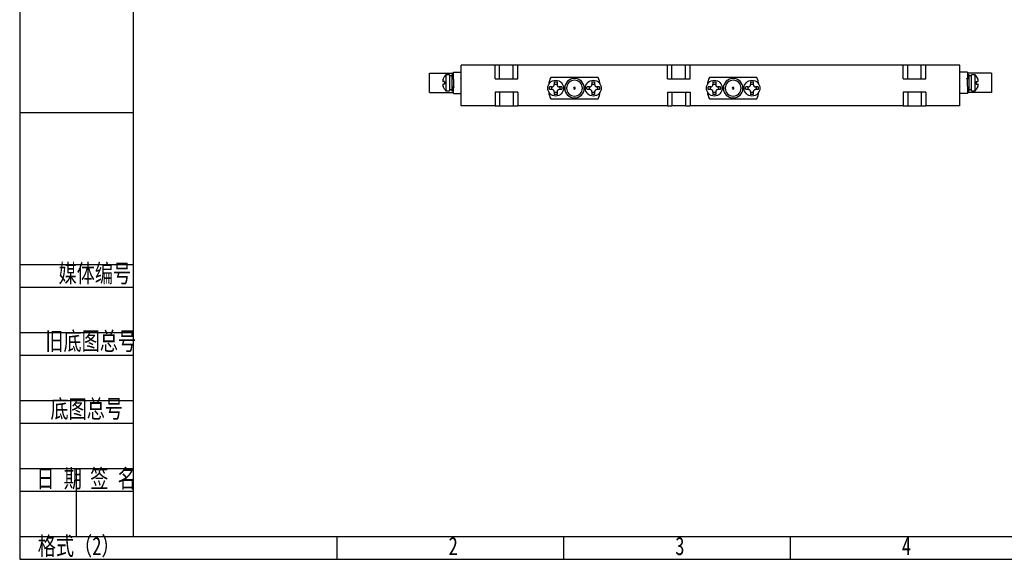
# Model space of a CAD drawing. Header units: millimetres. Extents: x 0 to 420, y 0 to 297.
# Tile 1 of 7: x 0 to 217, y 0 to 119. Entities that reach past the tile are written whole.
import ezdxf

# ---------------------------------------------------------------- set-up
doc = ezdxf.new("R2010")
doc.units = ezdxf.units.MM
for name, color, linetype in [('10', 7, 'Continuous'), ('5', 7, 'Continuous'), ('9', 7, 'Continuous'), ('图框文字', 7, 'Continuous')]:
    doc.layers.add(name, color=color, linetype=linetype)
doc.styles.add('SLDTEXTSTYLE0', font='hyswlongfangsong.ttf', dxfattribs={"bigfont": 'bigfont'})
doc.styles.add('SLDTEXTSTYLE1', font='hyswlongfangsong.ttf')

msp = doc.modelspace()

# ---------------------------------------------------------------- linework, layer by layer
at = {"color": 7, "linetype": 'Continuous', "lineweight": 25}
for p, q in [((97.37, 99.953), (97.37, 108.953)), ((104.87, 108.953), (97.37, 108.953)), ((104.87, 105.953), (104.87, 108.953)), ((105.87, 108.953), (104.87, 108.953)), ((105.87, 105.953), (105.87, 108.953)), ((108.87, 108.953), (105.87, 108.953)), ((108.87, 105.953), (108.87, 108.953)), ((109.87, 108.953), (108.87, 108.953)), ((109.87, 105.953), (109.87, 108.953)), ((142.87, 108.953), (109.87, 108.953)), ((109.87, 105.953), (109.87, 108.953)), ((142.87, 105.953), (142.87, 108.953)), ((143.87, 108.953), (142.87, 108.953)), ((143.87, 105.953), (143.87, 108.953)), ((146.87, 108.953), (143.87, 108.953)), ((146.87, 105.953), (146.87, 108.953)), ((147.87, 108.953), (146.87, 108.953)), ((147.87, 105.953), (147.87, 108.953)), ((194.87, 108.953), (147.87, 108.953)), ((147.87, 105.953), (147.87, 108.953)), ((147.87, 108.953), (147.87, 108.953)), ((194.87, 105.953), (194.87, 108.953)), ((195.87, 108.953), (194.87, 108.953)), ((195.87, 105.953), (195.87, 108.953)), ((198.87, 108.953), (195.87, 108.953)), ((198.87, 105.953), (198.87, 108.953)), ((199.87, 108.953), (198.87, 108.953)), ((199.87, 105.953), (199.87, 108.953)), ((207.37, 108.953), (199.87, 108.953)), ((199.87, 105.953), (199.87, 108.953)), ((199.87, 108.953), (199.87, 108.953)), ((207.37, 99.953), (207.37, 108.953)), ((90.37, 102.903), (90.37, 107.203)), ((90.37, 107.203), (95.67, 107.203)), ((93.409, 105.853), (93.732, 106.437)), ((94.77, 106.803), (93.97, 106.803)), ((93.97, 106.803), (93.97, 103.303)), ((94.77, 106.803), (94.77, 103.303)), ((95.32, 106.553), (94.77, 106.553)), ((95.67, 106.803), (95.32, 106.803)), ((95.32, 106.803), (95.32, 103.303)), ((95.67, 105.885), (95.67, 107.403)), ((95.67, 107.403), (97.37, 107.403)), ((209.07, 107.403), (207.37, 107.403)), ((209.07, 107.403), (209.07, 105.87)), ((214.37, 107.203), (209.07, 107.203)), ((209.42, 106.803), (209.07, 106.803)), ((209.42, 103.303), (209.42, 106.803)), ((209.97, 106.553), (209.42, 106.553)), ((210.77, 106.803), (209.97, 106.803)), ((209.97, 103.303), (209.97, 106.803)), ((210.77, 103.303), (210.77, 106.803)), ((211.008, 106.437), (211.009, 106.438)), ((211.008, 106.437), (211.331, 105.853)), ((214.37, 107.203), (214.37, 102.903)), ((93.732, 105.353), (93.409, 105.353)), ((93.732, 104.753), (93.409, 104.753)), ((93.732, 103.669), (93.409, 104.253)), ((95.67, 105.885), (95.67, 104.228)), ((95.718, 106.036), (95.71, 106.05)), ((104.87, 105.953), (109.87, 105.953)), ((109.87, 105.953), (109.87, 105.953)), ((127.618, 106.203), (117.122, 106.203)), ((117.92, 105.237), (117.92, 104.653)), ((117.92, 104.753), (118.52, 104.753)), ((118.52, 105.237), (118.52, 104.653)), ((126.22, 105.237), (126.22, 104.653)), ((126.22, 104.753), (126.82, 104.753)), ((126.82, 105.237), (126.82, 104.653)), ((142.87, 105.953), (147.87, 105.953)), ((147.87, 105.953), (147.87, 105.953)), ((162.618, 106.203), (152.122, 106.203)), ((152.92, 105.237), (152.92, 104.653)), ((152.92, 104.753), (153.52, 104.753)), ((153.52, 105.237), (153.52, 104.653)), ((161.22, 105.237), (161.22, 104.653)), ((161.22, 104.753), (161.82, 104.753)), ((161.82, 105.237), (161.82, 104.653)), ((194.87, 105.953), (199.87, 105.953)), ((199.87, 105.953), (199.87, 105.953)), ((209.07, 104.221), (209.07, 105.878)), ((211.008, 105.353), (211.331, 105.353)), ((211.008, 104.753), (211.331, 104.753)), ((211.331, 104.253), (211.008, 103.669)), ((90.37, 102.903), (95.67, 102.903)), ((93.732, 103.669), (93.731, 103.669)), ((93.97, 103.303), (94.77, 103.303)), ((94.77, 103.553), (95.32, 103.553)), ((95.32, 103.303), (95.67, 103.303)), ((95.67, 102.703), (95.67, 104.236)), ((95.67, 102.703), (97.37, 102.703)), ((109.87, 102.953), (104.87, 102.953)), ((104.87, 102.953), (104.87, 99.953)), ((105.87, 102.953), (105.87, 99.953)), ((108.87, 102.953), (108.87, 99.953)), ((109.87, 102.953), (109.87, 99.953)), ((109.87, 102.953), (109.87, 99.953)), ((109.87, 102.953), (109.87, 102.953)), ((117.42, 104.153), (116.836, 104.153)), ((117.42, 103.553), (116.836, 103.553)), ((117.32, 104.153), (117.32, 103.553)), ((117.92, 103.053), (117.92, 102.469)), ((117.92, 102.953), (118.52, 102.953)), ((118.52, 103.053), (118.52, 102.469)), ((119.604, 104.153), (119.02, 104.153)), ((119.604, 103.553), (119.02, 103.553)), ((119.12, 104.153), (119.12, 103.553)), ((125.72, 104.153), (125.136, 104.153)), ((125.72, 103.553), (125.136, 103.553)), ((125.62, 104.153), (125.62, 103.553)), ((126.22, 103.053), (126.22, 102.469)), ((126.22, 102.953), (126.82, 102.953)), ((126.82, 103.053), (126.82, 102.469)), ((127.904, 104.153), (127.32, 104.153)), ((127.904, 103.553), (127.32, 103.553)), ((127.42, 104.153), (127.42, 103.553)), ((142.87, 102.953), (147.87, 102.953)), ((142.87, 102.953), (142.87, 99.953)), ((143.87, 102.953), (143.87, 99.953)), ((146.87, 102.953), (146.87, 99.953)), ((147.87, 102.953), (147.87, 99.953)), ((147.87, 102.953), (147.87, 99.953)), ((147.87, 102.953), (147.87, 102.953)), ((152.42, 104.153), (151.836, 104.153)), ((152.42, 103.553), (151.836, 103.553)), ((152.32, 104.153), (152.32, 103.553)), ((152.92, 103.053), (152.92, 102.469)), ((152.92, 102.953), (153.52, 102.953)), ((153.52, 103.053), (153.52, 102.469)), ((154.604, 104.153), (154.02, 104.153)), ((154.604, 103.553), (154.02, 103.553)), ((154.12, 104.153), (154.12, 103.553)), ((160.72, 104.153), (160.136, 104.153)), ((160.72, 103.553), (160.136, 103.553)), ((160.62, 104.153), (160.62, 103.553)), ((161.22, 103.053), (161.22, 102.469)), ((161.22, 102.953), (161.82, 102.953)), ((161.82, 103.053), (161.82, 102.469)), ((162.904, 104.153), (162.32, 104.153)), ((162.904, 103.553), (162.32, 103.553)), ((162.42, 104.153), (162.42, 103.553)), ((199.87, 102.953), (194.87, 102.953)), ((194.87, 102.953), (194.87, 99.953)), ((195.87, 102.953), (195.87, 99.953)), ((198.87, 102.953), (198.87, 99.953)), ((199.87, 102.953), (199.87, 99.953)), ((199.87, 102.953), (199.87, 99.953)), ((199.87, 102.953), (199.87, 102.953)), ((209.07, 102.703), (207.37, 102.703)), ((209.022, 104.07), (209.03, 104.056)), ((209.07, 104.221), (209.07, 102.703)), ((209.07, 103.303), (209.42, 103.303)), ((214.37, 102.903), (209.07, 102.903)), ((209.42, 103.553), (209.97, 103.553)), ((209.97, 103.303), (210.77, 103.303)), ((104.87, 99.953), (97.37, 99.953)), ((104.87, 99.953), (105.87, 99.953)), ((105.87, 99.953), (108.87, 99.953)), ((108.87, 99.953), (109.87, 99.953)), ((142.87, 99.953), (109.87, 99.953)), ((109.87, 99.953), (109.87, 99.953)), ((117.122, 101.503), (127.618, 101.503)), ((142.87, 99.953), (143.87, 99.953)), ((146.87, 99.953), (143.87, 99.953)), ((146.87, 99.953), (147.87, 99.953)), ((194.87, 99.953), (147.87, 99.953)), ((147.87, 99.953), (147.87, 99.953)), ((152.122, 101.503), (162.618, 101.503)), ((194.87, 99.953), (195.87, 99.953)), ((195.87, 99.953), (198.87, 99.953)), ((198.87, 99.953), (199.87, 99.953)), ((207.37, 99.953), (199.87, 99.953)), ((199.87, 99.953), (199.87, 99.953))]:
    msp.add_line(p, q, dxfattribs=at)
for centre in [(118.22, 103.853), (126.52, 103.853), (153.22, 103.853), (161.52, 103.853)]:
    msp.add_circle(centre, 1.75, dxfattribs=at)
for centre, radius, start, end in [((98.296, 103.472), 5.46, 142.40156, 146.97349), ((206.444, 103.472), 5.46, 32.9874, 37.59844), ((122.37, 103.853), 5.75, 155.87708, 171.67825), ((122.37, 103.853), 2.15, 90, 270), ((122.37, 103.853), 1.75, 90, 270), ((122.37, 103.853), 2.15, 270, 90), ((122.37, 103.853), 1.75, 270, 90), ((122.37, 103.853), 5.75, 8.32175, 24.12292), ((157.37, 103.853), 5.75, 155.87708, 171.67825), ((157.37, 103.853), 2.15, 90, 270), ((157.37, 103.853), 1.75, 90, 270), ((157.37, 103.853), 2.15, 270, 90), ((157.37, 103.853), 1.75, 270, 90), ((157.37, 103.853), 5.75, 8.32175, 24.12292), ((98.296, 106.634), 5.46, 212.9874, 217.59844), ((122.37, 103.853), 5.75, 188.32175, 204.12292), ((122.37, 103.853), 0.19, 90, 270), ((122.37, 103.853), 0.19, 270, 90), ((122.37, 103.853), 5.75, 335.87708, 351.67825), ((157.37, 103.853), 5.75, 188.32175, 204.12292), ((157.37, 103.853), 0.19, 90, 270), ((157.37, 103.853), 0.19, 270, 90), ((157.37, 103.853), 5.75, 335.87708, 351.67825), ((206.444, 106.634), 5.46, 322.40156, 326.97349)]:
    msp.add_arc(centre, radius, start, end, dxfattribs=at)
for points, knots in [([(93.731, 106.438), (93.726, 106.44), (93.721, 106.443), (93.731, 106.437), (93.732, 106.437)], [0, 0, 0, 0, 0.9174165, 1, 1, 1, 1]), ([(93.409, 105.853), (93.386, 105.799), (93.343, 105.701), (93.305, 105.562), (93.302, 105.456), (93.33, 105.386), (93.37, 105.356), (93.399, 105.354), (93.409, 105.353)], [0, 0, 0, 0, 0.2138622, 0.3936336, 0.574217, 0.736903, 0.9120015, 1, 1, 1, 1]), ([(93.409, 104.753), (93.386, 104.748), (93.343, 104.739), (93.305, 104.668), (93.302, 104.568), (93.33, 104.447), (93.37, 104.34), (93.399, 104.275), (93.409, 104.253)], [0, 0, 0, 0, 0.2138622, 0.3936336, 0.574217, 0.736903, 0.9120015, 1, 1, 1, 1]), ([(93.732, 105.353), (93.722, 105.161), (93.712, 104.96), (93.731, 104.761), (93.732, 104.753)], [0, 0, 0, 0, 0.9587009, 1, 1, 1, 1]), ([(97.37, 105.924), (97.362, 105.937), (97.341, 105.975), (97.319, 106.012), (97.305, 106.036)], [0, 0, 0, 0, 0.3523061, 1, 1, 1, 1]), ([(117.42, 104.153), (117.474, 104.158), (117.572, 104.167), (117.711, 104.238), (117.817, 104.338), (117.887, 104.459), (117.917, 104.566), (117.919, 104.631), (117.92, 104.653)], [0, 0, 0, 0, 0.21386219, 0.39363364, 0.57421705, 0.73690298, 0.91200146, 1, 1, 1, 1]), ([(117.92, 105.237), (118.112, 105.243), (118.313, 105.249), (118.512, 105.237), (118.52, 105.237)], [0, 0, 0, 0, 0.9587009, 1, 1, 1, 1]), ([(118.52, 104.653), (118.525, 104.599), (118.534, 104.501), (118.605, 104.362), (118.705, 104.256), (118.826, 104.186), (118.933, 104.156), (118.998, 104.154), (119.02, 104.153)], [0, 0, 0, 0, 0.2138622, 0.3936336, 0.574217, 0.736903, 0.9120015, 1, 1, 1, 1]), ([(125.72, 104.153), (125.774, 104.158), (125.872, 104.167), (126.011, 104.238), (126.117, 104.338), (126.187, 104.459), (126.217, 104.566), (126.219, 104.631), (126.22, 104.653)], [0, 0, 0, 0, 0.2138622, 0.3936336, 0.574217, 0.736903, 0.9120015, 1, 1, 1, 1]), ([(126.22, 105.237), (126.412, 105.243), (126.613, 105.249), (126.812, 105.237), (126.82, 105.237)], [0, 0, 0, 0, 0.9587009, 1, 1, 1, 1]), ([(126.82, 104.653), (126.825, 104.599), (126.834, 104.501), (126.905, 104.362), (127.005, 104.256), (127.126, 104.186), (127.233, 104.156), (127.298, 104.154), (127.32, 104.153)], [0, 0, 0, 0, 0.21386219, 0.39363364, 0.57421705, 0.73690298, 0.91200146, 1, 1, 1, 1]), ([(152.42, 104.153), (152.474, 104.158), (152.572, 104.167), (152.711, 104.238), (152.817, 104.338), (152.887, 104.459), (152.917, 104.566), (152.919, 104.631), (152.92, 104.653)], [0, 0, 0, 0, 0.2138622, 0.3936336, 0.574217, 0.736903, 0.9120015, 1, 1, 1, 1]), ([(152.92, 105.237), (153.112, 105.243), (153.313, 105.249), (153.512, 105.237), (153.52, 105.237)], [0, 0, 0, 0, 0.9587009, 1, 1, 1, 1]), ([(153.52, 104.653), (153.525, 104.599), (153.534, 104.501), (153.605, 104.362), (153.705, 104.256), (153.826, 104.186), (153.933, 104.156), (153.998, 104.154), (154.02, 104.153)], [0, 0, 0, 0, 0.2138622, 0.3936336, 0.574217, 0.736903, 0.9120015, 1, 1, 1, 1]), ([(160.72, 104.153), (160.774, 104.158), (160.872, 104.167), (161.011, 104.238), (161.117, 104.338), (161.187, 104.459), (161.217, 104.566), (161.219, 104.631), (161.22, 104.653)], [0, 0, 0, 0, 0.21386219, 0.39363364, 0.57421705, 0.73690298, 0.91200146, 1, 1, 1, 1]), ([(161.22, 105.237), (161.412, 105.243), (161.613, 105.249), (161.812, 105.237), (161.82, 105.237)], [0, 0, 0, 0, 0.9587009, 1, 1, 1, 1]), ([(161.82, 104.653), (161.825, 104.599), (161.834, 104.501), (161.905, 104.362), (162.005, 104.256), (162.126, 104.186), (162.233, 104.156), (162.298, 104.154), (162.32, 104.153)], [0, 0, 0, 0, 0.2138622, 0.3936336, 0.574217, 0.736903, 0.9120015, 1, 1, 1, 1]), ([(207.433, 105.874), (207.416, 105.902), (207.395, 105.939), (207.374, 105.975), (207.37, 105.982)], [0, 0, 0, 0, 0.7927777, 1, 1, 1, 1]), ([(209.021, 105.874), (209.004, 105.902), (208.971, 105.96), (208.937, 106.018), (208.92, 106.046)], [0, 0, 0, 0, 0.4994971, 1, 1, 1, 1]), ([(209.093, 105.881), (209.079, 105.881), (209.054, 105.881), (209.029, 105.881), (209.016, 105.881)], [0, 0, 0, 0, 0.51946377, 1, 1, 1, 1]), ([(211.008, 104.753), (211.018, 104.945), (211.028, 105.146), (211.009, 105.345), (211.008, 105.353)], [0, 0, 0, 0, 0.9587009, 1, 1, 1, 1]), ([(211.331, 105.353), (211.354, 105.358), (211.397, 105.367), (211.435, 105.438), (211.438, 105.538), (211.41, 105.659), (211.37, 105.766), (211.341, 105.831), (211.331, 105.853)], [0, 0, 0, 0, 0.2138622, 0.3936336, 0.574217, 0.736903, 0.9120015, 1, 1, 1, 1]), ([(211.331, 104.253), (211.354, 104.307), (211.397, 104.405), (211.435, 104.544), (211.438, 104.65), (211.41, 104.72), (211.37, 104.75), (211.341, 104.752), (211.331, 104.753)], [0, 0, 0, 0, 0.2138622, 0.3936336, 0.574217, 0.736903, 0.9120015, 1, 1, 1, 1]), ([(95.647, 104.225), (95.661, 104.225), (95.686, 104.225), (95.711, 104.225), (95.724, 104.225)], [0, 0, 0, 0, 0.5194638, 1, 1, 1, 1]), ([(95.719, 104.232), (95.736, 104.204), (95.769, 104.146), (95.803, 104.089), (95.82, 104.06)], [0, 0, 0, 0, 0.4994971, 1, 1, 1, 1]), ([(97.307, 104.232), (97.324, 104.204), (97.345, 104.167), (97.366, 104.131), (97.37, 104.124)], [0, 0, 0, 0, 0.7927777, 1, 1, 1, 1]), ([(116.836, 103.553), (116.83, 103.745), (116.824, 103.946), (116.836, 104.145), (116.836, 104.153)], [0, 0, 0, 0, 0.9587009, 1, 1, 1, 1]), ([(117.92, 103.053), (117.915, 103.107), (117.906, 103.205), (117.835, 103.344), (117.735, 103.45), (117.614, 103.52), (117.507, 103.55), (117.442, 103.552), (117.42, 103.553)], [0, 0, 0, 0, 0.2138622, 0.3936336, 0.574217, 0.736903, 0.9120015, 1, 1, 1, 1]), ([(118.52, 102.469), (118.328, 102.464), (118.127, 102.457), (117.928, 102.469), (117.92, 102.469)], [0, 0, 0, 0, 0.9587009, 1, 1, 1, 1]), ([(119.02, 103.553), (118.966, 103.548), (118.868, 103.539), (118.729, 103.468), (118.623, 103.368), (118.553, 103.247), (118.523, 103.14), (118.521, 103.075), (118.52, 103.053)], [0, 0, 0, 0, 0.21386219, 0.39363364, 0.57421705, 0.73690298, 0.91200146, 1, 1, 1, 1]), ([(119.604, 104.153), (119.61, 103.961), (119.616, 103.76), (119.604, 103.561), (119.604, 103.553)], [0, 0, 0, 0, 0.9587009, 1, 1, 1, 1]), ([(125.136, 103.553), (125.13, 103.745), (125.124, 103.946), (125.136, 104.145), (125.136, 104.153)], [0, 0, 0, 0, 0.95870089, 1, 1, 1, 1]), ([(126.22, 103.053), (126.215, 103.107), (126.206, 103.205), (126.135, 103.344), (126.035, 103.45), (125.914, 103.52), (125.807, 103.55), (125.742, 103.552), (125.72, 103.553)], [0, 0, 0, 0, 0.2138622, 0.3936336, 0.574217, 0.736903, 0.9120015, 1, 1, 1, 1]), ([(126.82, 102.469), (126.628, 102.464), (126.427, 102.457), (126.228, 102.469), (126.22, 102.469)], [0, 0, 0, 0, 0.9587009, 1, 1, 1, 1]), ([(127.32, 103.553), (127.266, 103.548), (127.168, 103.539), (127.029, 103.468), (126.923, 103.368), (126.853, 103.247), (126.823, 103.14), (126.821, 103.075), (126.82, 103.053)], [0, 0, 0, 0, 0.21386219, 0.39363364, 0.57421705, 0.73690298, 0.91200146, 1, 1, 1, 1]), ([(127.904, 104.153), (127.91, 103.961), (127.916, 103.76), (127.904, 103.561), (127.904, 103.553)], [0, 0, 0, 0, 0.9587009, 1, 1, 1, 1]), ([(151.836, 103.553), (151.83, 103.745), (151.824, 103.946), (151.836, 104.145), (151.836, 104.153)], [0, 0, 0, 0, 0.95870089, 1, 1, 1, 1]), ([(152.92, 103.053), (152.915, 103.107), (152.906, 103.205), (152.835, 103.344), (152.735, 103.45), (152.614, 103.52), (152.507, 103.55), (152.442, 103.552), (152.42, 103.553)], [0, 0, 0, 0, 0.2138622, 0.3936336, 0.574217, 0.736903, 0.9120015, 1, 1, 1, 1]), ([(153.52, 102.469), (153.328, 102.464), (153.127, 102.457), (152.928, 102.469), (152.92, 102.469)], [0, 0, 0, 0, 0.9587009, 1, 1, 1, 1]), ([(154.02, 103.553), (153.966, 103.548), (153.868, 103.539), (153.729, 103.468), (153.623, 103.368), (153.553, 103.247), (153.523, 103.14), (153.521, 103.075), (153.52, 103.053)], [0, 0, 0, 0, 0.2138622, 0.3936336, 0.574217, 0.736903, 0.9120015, 1, 1, 1, 1]), ([(154.604, 104.153), (154.61, 103.961), (154.616, 103.76), (154.604, 103.561), (154.604, 103.553)], [0, 0, 0, 0, 0.9587009, 1, 1, 1, 1]), ([(160.136, 103.553), (160.13, 103.745), (160.124, 103.946), (160.136, 104.145), (160.136, 104.153)], [0, 0, 0, 0, 0.95870089, 1, 1, 1, 1]), ([(161.22, 103.053), (161.215, 103.107), (161.206, 103.205), (161.135, 103.344), (161.035, 103.45), (160.914, 103.52), (160.807, 103.55), (160.742, 103.552), (160.72, 103.553)], [0, 0, 0, 0, 0.2138622, 0.3936336, 0.574217, 0.736903, 0.9120015, 1, 1, 1, 1]), ([(161.82, 102.469), (161.628, 102.464), (161.427, 102.457), (161.228, 102.469), (161.22, 102.469)], [0, 0, 0, 0, 0.95870089, 1, 1, 1, 1]), ([(162.32, 103.553), (162.266, 103.548), (162.168, 103.539), (162.029, 103.468), (161.923, 103.368), (161.853, 103.247), (161.823, 103.14), (161.821, 103.075), (161.82, 103.053)], [0, 0, 0, 0, 0.2138622, 0.3936336, 0.574217, 0.736903, 0.9120015, 1, 1, 1, 1]), ([(162.904, 104.153), (162.91, 103.961), (162.916, 103.76), (162.904, 103.561), (162.904, 103.553)], [0, 0, 0, 0, 0.9587009, 1, 1, 1, 1]), ([(207.37, 104.182), (207.378, 104.169), (207.399, 104.132), (207.421, 104.094), (207.435, 104.07)], [0, 0, 0, 0, 0.3523061, 1, 1, 1, 1]), ([(211.009, 103.669), (211.014, 103.666), (211.019, 103.663), (211.009, 103.669), (211.008, 103.669)], [0, 0, 0, 0, 0.9174165, 1, 1, 1, 1])]:
    msp.add_open_spline(points, degree=3, knots=knots, dxfattribs=at)
at = {"layer": '10', "color": 7}
for p, q in [((0, 98.5), (25, 98.5)), ((0, 65), (25, 65)), ((0, 60), (25, 60)), ((0, 50), (25, 50)), ((0, 45), (25, 45)), ((0, 35), (25, 35)), ((0, 30), (25, 30)), ((0, 20), (25, 20)), ((0, 15), (25, 15))]:
    msp.add_line(p, q, dxfattribs=at)
at = {"layer": '5', "color": 7, "lineweight": 25}
for p, q in [((25, 292), (25, 5)), ((0, 5), (415, 5))]:
    msp.add_line(p, q, dxfattribs=at)
at = {"layer": '5'}
for p, q in [((70, 0), (70, 5)), ((120, 0), (120, 5)), ((170, 0), (170, 5))]:
    msp.add_line(p, q, dxfattribs=at)
at = {"layer": '9', "color": 7}
for p, q in [((0, 297), (0, 0)), ((0, 0), (420, 0))]:
    msp.add_line(p, q, dxfattribs=at)
at = {"layer": '图框文字'}
msp.add_line((12.5, 5), (12.5, 20), dxfattribs=at)

# ---------------------------------------------------------------- texts
at = {"layer": '10', "color": 7, "char_height": 4, "style": 'SLDTEXTSTYLE0'}
for s, insert, attachment_point in [('媒体编号', (16.586, 65.039), 2), ('旧底图总号', (5.667, 50.106), 1), ('底图总号', (6.791, 35.178), 1), ('  日 期', (6.645, 19.817), 2), ('  签 名', (18.542, 19.817), 2)]:
    msp.add_mtext(s, dxfattribs=dict(at, insert=insert, attachment_point=attachment_point))
at = {"layer": '10', "char_height": 4, "attachment_point": 2}
for s, insert, style in [('格式（2）', (13.008, 4.928), 'SLDTEXTSTYLE0'), ('2', (95.622, 4.928), 'SLDTEXTSTYLE1'), ('3', (145.622, 4.928), 'SLDTEXTSTYLE1'), ('4', (195.622, 4.928), 'SLDTEXTSTYLE1')]:
    msp.add_mtext(s, dxfattribs=dict(at, insert=insert, style=style))

doc.saveas('drawing.dxf')
